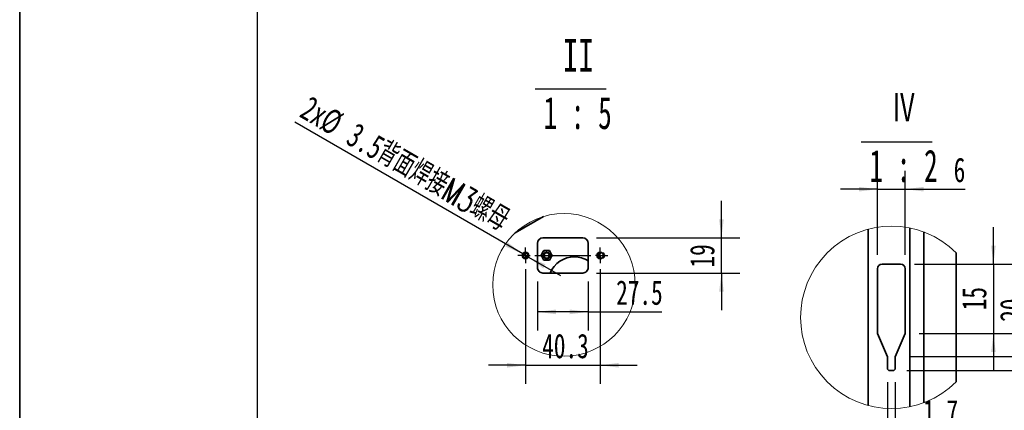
# Model space of a CAD drawing. Header units: millimetres. Extents: x 0 to 307, y 0 to 210.
# Tile 4 of 8: x 0 to 106, y 75 to 117. Entities that reach past the tile are written whole.
import ezdxf

# ---------------------------------------------------------------- set-up
doc = ezdxf.new("R2010")
doc.units = ezdxf.units.MM
doc.layers.add('图框', color=7, linetype='Continuous', lineweight=35)
doc.layers.add('尺寸标注', color=5, linetype='Continuous')
doc.styles.add('SLDTEXTSTYLE1', font='TXT', dxfattribs={"width": 0.7, "bigfont": 'bigfont'})
doc.styles.add('SLDTEXTSTYLE6', font='TXT', dxfattribs={"width": 0.7})
doc.styles.add('SLDTEXTSTYLE7', font='TXT', dxfattribs={"width": 0.62})
doc.dimstyles.new('SLDDIMSTYLE10', dxfattribs={"dimtxt": 2.821533, "dimasz": 2, "dimexe": 0, "dimexo": 0.0625, "dimgap": 0.705383, "dimtad": 2, "dimlfac": 2, "dimrnd": 1e-09, "dimzin": 12, "dimdsep": 46, "dimtxsty": 'SLDTEXTSTYLE6', "dimsah": 1, "dimcen": 0.09, "dimadec": 0, "dimazin": 3, "dimtfac": 1, "dimtmove": 0, "dimatfit": 0, "dimfxl": 0, "dimfrac": 2, "dimtolj": 1, "dimtzin": 12, "dimarcsym": 0})
doc.dimstyles.new('SLDDIMSTYLE6', dxfattribs={"dimtxt": 2.821533, "dimasz": 2, "dimexe": 0, "dimexo": 0.0625, "dimgap": 0.705383, "dimtad": 2, "dimlfac": 5, "dimrnd": 1e-09, "dimzin": 12, "dimdsep": 46, "dimtxsty": 'SLDTEXTSTYLE6', "dimsah": 1, "dimcen": 0, "dimadec": 0, "dimazin": 3, "dimtfac": 1, "dimtmove": 0, "dimatfit": 3, "dimfxl": 0, "dimfrac": 2, "dimtolj": 1, "dimtzin": 12, "dimarcsym": 0})
doc.dimstyles.new('SLDDIMSTYLE7', dxfattribs={"dimtxt": 2.821533, "dimasz": 2, "dimexe": 0, "dimexo": 0.0625, "dimgap": 0.705383, "dimtad": 2, "dimlfac": 5, "dimrnd": 1e-09, "dimzin": 12, "dimdsep": 46, "dimtxsty": 'SLDTEXTSTYLE6', "dimsah": 1, "dimcen": 0.09, "dimadec": 0, "dimazin": 3, "dimtfac": 1, "dimtofl": 0, "dimtmove": 0, "dimatfit": 3, "dimfxl": 0, "dimfrac": 2, "dimtolj": 1, "dimtzin": 12, "dimarcsym": 0})
doc.dimstyles.new('SLDDIMSTYLE8', dxfattribs={"dimtxt": 2.821533, "dimasz": 2, "dimexe": 0, "dimexo": 0.0625, "dimgap": 0.705383, "dimtad": 2, "dimlfac": 5, "dimrnd": 1e-09, "dimzin": 12, "dimdsep": 46, "dimtxsty": 'SLDTEXTSTYLE6', "dimsah": 1, "dimcen": 0.09, "dimadec": 0, "dimazin": 3, "dimtfac": 1, "dimtmove": 0, "dimatfit": 0, "dimfxl": 0, "dimfrac": 2, "dimtolj": 1, "dimtzin": 12, "dimarcsym": 0})

# ---------------------------------------------------------------- blocks, each defined once
blk = doc.blocks.new('_D_19')
at = {"layer": '尺寸标注'}
for p, q in [((54.41, 91.8), (29.75, 106.04)), ((54.41, 91.8), (55.02, 91.45)), ((55.02, 91.45), (58.48, 89.45))]:
    blk.add_line(p, q, dxfattribs=at)
for points in [[(54.41, 91.8), (52.8, 93.02), (52.55, 92.59)], [(55.02, 91.45), (56.62, 90.24), (56.87, 90.67)]]:
    blk.add_solid(points, dxfattribs=at)
at = {"layer": '尺寸标注', "char_height": 2.646, "attachment_point": 1, "rotation": 330}
for s, insert, style in [('2x', (31.45, 108.98), 'SLDTEXTSTYLE6'), ('%%c', (33.59, 107.74), 'SLDTEXTSTYLE6'), ('3.5', (36.46, 106.08), 'SLDTEXTSTYLE6'), ('背面焊接M3螺母', (39.67, 104.23), 'SLDTEXTSTYLE1')]:
    blk.add_mtext(s, dxfattribs=dict(at, insert=insert, style=style))
blk = doc.blocks.new('_D_20')
at = {"layer": '尺寸标注'}
for p, q in [((55.99, 88.83), (55.99, 83.53)), ((61.49, 88.83), (61.49, 83.53)), ((61.49, 85.53), (55.99, 85.53)), ((61.49, 85.53), (69.45, 85.53))]:
    blk.add_line(p, q, dxfattribs=at)
for points in [[(55.99, 85.53), (57.99, 85.28), (57.99, 85.78)], [(61.49, 85.53), (59.49, 85.78), (59.49, 85.28)]]:
    blk.add_solid(points, dxfattribs=at)
at = {"layer": '尺寸标注', "insert": (64.51, 88.94), "char_height": 2.646, "attachment_point": 1, "style": 'SLDTEXTSTYLE6'}
blk.add_mtext('27.5', dxfattribs=at)
blk = doc.blocks.new('_D_21')
at = {"layer": '尺寸标注'}
for p, q in [((75.9, 93.53), (75.9, 97.53)), ((62.39, 93.53), (77.9, 93.53)), ((75.9, 89.73), (75.9, 93.53)), ((62.39, 89.73), (77.9, 89.73)), ((75.9, 89.73), (75.9, 85.73))]:
    blk.add_line(p, q, dxfattribs=at)
for points in [[(75.9, 93.53), (76.15, 95.53), (75.65, 95.53)], [(75.9, 89.73), (75.65, 87.73), (76.15, 87.73)]]:
    blk.add_solid(points, dxfattribs=at)
at = {"layer": '尺寸标注', "insert": (72.49, 90.32), "char_height": 2.646, "attachment_point": 1, "rotation": 90, "style": 'SLDTEXTSTYLE6'}
blk.add_mtext('19', dxfattribs=at)
blk = doc.blocks.new('_D_22')
at = {"layer": '尺寸标注'}
for p, q in [((54.71, 90.13), (54.71, 77.76)), ((62.77, 90.13), (62.77, 77.76)), ((54.71, 79.76), (50.71, 79.76)), ((54.71, 79.76), (62.77, 79.76)), ((62.77, 79.76), (66.77, 79.76))]:
    blk.add_line(p, q, dxfattribs=at)
for points in [[(54.71, 79.76), (52.71, 80.01), (52.71, 79.51)], [(62.77, 79.76), (64.77, 79.51), (64.77, 80.01)]]:
    blk.add_solid(points, dxfattribs=at)
at = {"layer": '尺寸标注', "insert": (56.51, 83.17), "char_height": 2.646, "attachment_point": 1, "style": 'SLDTEXTSTYLE6'}
blk.add_mtext('40.3', dxfattribs=at)
blk = doc.blocks.new('SW_NOTE_0_6')
at = {"layer": '尺寸标注', "color": 0}
blk.add_line((-3.35, -0.86), (4.32, -0.86), dxfattribs=at)
at = {"layer": '尺寸标注', "color": 0, "char_height": 3.5, "attachment_point": 2}
for s, insert, style in [('II', (1.31, 4.51), 'SLDTEXTSTYLE6'), ('1 : 5', (1.24, -1.7), 'SLDTEXTSTYLE7')]:
    blk.add_mtext(s, dxfattribs=dict(at, insert=insert, style=style))
blk = doc.blocks.new('SW_CENTERMARKSYMBOL_8')
at = {"layer": '尺寸标注', "color": 0}
for p, q in [((-0.5, 0), (-0.85, 0)), ((0, 0), (-0.5, 0)), ((0, 0.5), (0, 0.85)), ((0, 0), (0, 0.5)), ((0, 0), (0, -0.5)), ((0, 0), (0.5, 0)), ((1, 0), (7.06, 0)), ((8.06, 0), (7.56, 0)), ((8.06, 0.5), (8.06, 0.85)), ((8.06, 0), (8.06, 0.5)), ((8.06, 0), (8.06, -0.5)), ((8.06, 0), (8.56, 0)), ((8.56, 0), (8.91, 0)), ((0, -0.5), (0, -0.85)), ((8.06, -0.5), (8.06, -0.85))]:
    blk.add_line(p, q, dxfattribs=at)
blk = doc.blocks.new('_D_26')
at = {"layer": '尺寸标注'}
for p, q in [((92.78, 91.69), (92.78, 100.79)), ((95.78, 91.69), (95.78, 100.79)), ((92.78, 98.79), (88.78, 98.79)), ((92.78, 98.79), (95.78, 98.79)), ((95.78, 98.79), (102.25, 98.79))]:
    blk.add_line(p, q, dxfattribs=at)
for points in [[(92.78, 98.79), (90.78, 99.04), (90.78, 98.54)], [(95.78, 98.79), (97.78, 98.54), (97.78, 99.04)]]:
    blk.add_solid(points, dxfattribs=at)
at = {"layer": '尺寸标注', "insert": (101.02, 102.2), "char_height": 2.65, "attachment_point": 1, "style": 'SLDTEXTSTYLE6'}
blk.add_mtext('6', dxfattribs=at)
blk = doc.blocks.new('_D_27')
at = {"layer": '尺寸标注'}
for p, q in [((105.32, 90.69), (105.32, 94.69)), ((96.78, 90.69), (107.32, 90.69)), ((105.32, 90.69), (105.32, 83.19)), ((97.28, 83.19), (107.32, 83.19)), ((105.32, 83.19), (105.32, 79.19))]:
    blk.add_line(p, q, dxfattribs=at)
for points in [[(105.32, 90.69), (105.57, 92.69), (105.07, 92.69)], [(105.32, 83.19), (105.07, 81.19), (105.57, 81.19)]]:
    blk.add_solid(points, dxfattribs=at)
at = {"layer": '尺寸标注', "insert": (101.91, 85.7), "char_height": 2.646, "attachment_point": 1, "rotation": 90, "style": 'SLDTEXTSTYLE6'}
blk.add_mtext('15', dxfattribs=at)
blk = doc.blocks.new('_D_28')
at = {"layer": '尺寸标注'}
for p, q in [((109.44, 90.69), (109.44, 94.69)), ((96.78, 90.69), (111.44, 90.69)), ((109.44, 90.69), (109.44, 80.69)), ((96.21, 80.69), (111.44, 80.69)), ((109.44, 80.69), (109.44, 76.69))]:
    blk.add_line(p, q, dxfattribs=at)
for points in [[(109.44, 90.69), (109.69, 92.69), (109.19, 92.69)], [(109.44, 80.69), (109.19, 78.69), (109.69, 78.69)]]:
    blk.add_solid(points, dxfattribs=at)
at = {"layer": '尺寸标注', "insert": (106.03, 84.45), "char_height": 2.646, "attachment_point": 1, "rotation": 90, "style": 'SLDTEXTSTYLE6'}
blk.add_mtext('20', dxfattribs=at)
blk = doc.blocks.new('_D_29')
at = {"layer": '尺寸标注'}
for p, q in [((96.78, 90.69), (115.84, 90.69)), ((113.84, 90.69), (113.84, 79.19)), ((95.96, 79.19), (115.84, 79.19))]:
    blk.add_line(p, q, dxfattribs=at)
for points in [[(113.84, 90.69), (113.59, 88.69), (114.09, 88.69)], [(113.84, 79.19), (114.09, 81.19), (113.59, 81.19)]]:
    blk.add_solid(points, dxfattribs=at)
at = {"layer": '尺寸标注', "insert": (110.43, 83.99), "char_height": 2.646, "attachment_point": 1, "rotation": 90, "style": 'SLDTEXTSTYLE6'}
blk.add_mtext('23', dxfattribs=at)
blk = doc.blocks.new('_D_30')
at = {"layer": '尺寸标注'}
for p, q in [((93.86, 77.94), (93.86, 70.61)), ((94.71, 77.94), (94.71, 70.61)), ((93.86, 72.61), (89.86, 72.61)), ((93.86, 72.61), (94.71, 72.61)), ((94.71, 72.61), (101.44, 72.61))]:
    blk.add_line(p, q, dxfattribs=at)
for points in [[(93.86, 72.61), (91.86, 72.86), (91.86, 72.36)], [(94.71, 72.61), (96.71, 72.36), (96.71, 72.86)]]:
    blk.add_solid(points, dxfattribs=at)
at = {"layer": '尺寸标注', "insert": (97.73, 76.02), "char_height": 2.646, "attachment_point": 1, "style": 'SLDTEXTSTYLE6'}
blk.add_mtext('1.7', dxfattribs=at)
blk = doc.blocks.new('SW_NOTE_0_10')
at = {"layer": '尺寸标注', "color": 0}
blk.add_line((-2.3, -0.86), (5.37, -0.86), dxfattribs=at)
at = {"layer": '尺寸标注', "color": 0, "char_height": 3.5, "attachment_point": 2}
for s, insert, style in [('Ⅳ', (2.3, 4.51), 'SLDTEXTSTYLE1'), ('1 : 2', (2.29, -1.7), 'SLDTEXTSTYLE7')]:
    blk.add_mtext(s, dxfattribs=dict(at, insert=insert, style=style))

msp = doc.modelspace()

# ---------------------------------------------------------------- linework, layer by layer
at = {"color": 7, "linetype": 'Continuous', "lineweight": 35}
for p, q in [((53.58120804, 94.05694869), (56.65751664, 95.83305535)), ((91.78223547, 94.45914428), (91.78223547, 75.40980528)), ((96.28222969, 94.5938694), (96.28222969, 75.27508388)), ((97.78223273, 94.1629837), (97.78223273, 77.18567352)), ((55.99390572, 92.9280844), (55.99390572, 90.32808509)), ((60.89390577, 93.52808562), (56.59390581, 93.52808562)), ((61.49390569, 90.32808509), (61.49390569, 92.9280844)), ((56.45386098, 91.7322543), (56.39291038, 91.62571993)), ((56.39291038, 91.62571993), (56.45469712, 91.51966837)), ((56.45386098, 91.7322543), (56.63041012, 92.04084542)), ((56.69136071, 92.14737978), (56.63041012, 92.04084542)), ((56.81409804, 92.14786258), (56.69136071, 92.14737978)), ((56.81409804, 92.14786258), (57.16961879, 92.14926031)), ((57.29235602, 92.14974311), (57.16961879, 92.14926031)), ((57.35414285, 92.04369154), (57.29235602, 92.14974311)), ((57.35414285, 92.04369154), (57.53311436, 91.73650113)), ((57.5949011, 91.63044956), (57.53311436, 91.73650113)), ((57.5339506, 91.52391222), (57.5949011, 91.63044956)), ((101.28223237, 91.91126178), (101.28223237, 77.95768778)), ((56.63366863, 91.21247795), (56.45469712, 91.51966837)), ((56.63366863, 91.21247795), (56.69545555, 91.10642639)), ((56.69545555, 91.10642639), (56.81819269, 91.10690918)), ((57.17371354, 91.10830691), (56.81819269, 91.10690918)), ((57.17371354, 91.10830691), (57.29645086, 91.10878971)), ((57.29645086, 91.10878971), (57.35740136, 91.21532407)), ((57.5339506, 91.52391222), (57.35740136, 91.21532407)), ((93.28223106, 90.68567107), (95.28223512, 90.68567107)), ((56.59390581, 89.72808388), (60.89390577, 89.72808388)), ((92.78223005, 83.18567078), (92.78223005, 90.18567006)), ((95.78223613, 90.18567006), (95.78223613, 83.18567078)), ((93.85722962, 80.68567316), (92.78223005, 83.18567078)), ((95.78223613, 83.18567078), (94.70723656, 80.68567316)), ((93.85722962, 79.43567435), (93.85722962, 80.68567316)), ((94.70723656, 80.68567316), (94.70723656, 79.43567435)), ((94.45723233, 79.18567012), (94.10723385, 79.18567012)), ((97.78223273, 77.18567352), (97.78223273, 75.70596586))]:
    msp.add_line(p, q, dxfattribs=at)
at = {"color": 7, "linetype": 'Continuous', "lineweight": 18}
msp.add_circle((58.87187983, 88.4455719), 7.71233403, dxfattribs=at)
at = {"color": 7, "linetype": 'Continuous', "lineweight": 35}
for centre, radius in [((54.71390477, 91.6280837), 0.35000034), ((54.71390509, 91.62808444), 0.27713477), ((54.71390517, 91.62808503), 0.24589963), ((56.99390529, 91.62808456), 0.35928577), ((56.99390471, 91.62808519), 0.29999927), ((62.77390554, 91.62808334), 0.35000027)]:
    msp.add_circle(centre, radius, dxfattribs=at)
at = {"color": 7, "linetype": 'Continuous', "lineweight": 18}
for centre, radius, start, end in [((94.31940218, 84.93447478), 9.85680278, 45.057366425, 314.942633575), ((62.99391077, 91.62807373), 0.30000186, 254.9910357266, 194.9976796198)]:
    msp.add_arc(centre, radius, start, end, dxfattribs=at)
at = {"color": 7, "linetype": 'Continuous', "lineweight": 35}
for centre, radius, start, end in [((56.59390979, 92.92808155), 0.60000407, 90.0003794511, 179.9997272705), ((60.89390161, 92.92808155), 0.60000407, 0.0002727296, 89.9996027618), ((54.71390562, 91.62808326), 0.27713436, 88.7294755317, 271.2705244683), ((54.71390525, 91.62808475), 0.2458993, 97.2386576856, 262.7613423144), ((54.93391558, 91.62807403), 0.35001296, 108.3187068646, 127.6633203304), ((56.99389719, 91.62808375), 0.54999146, 169.0820001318, 191.3687082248), ((56.99389031, 91.62810827), 0.54997255, 109.0814143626, 131.3690105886), ((56.9939432, 91.62814672), 0.54992844, 49.0808298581, 71.3702292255), ((56.99389628, 91.62808397), 0.55000947, 349.082233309, 11.3685189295), ((62.77390534, 91.62808326), 0.27713436, 88.7294755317, 271.2705244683), ((62.77390491, 91.62808475), 0.24589924, 97.2385591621, 262.7614408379), ((62.99390423, 91.62808475), 0.35928411, 137.7507574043, 222.2492425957), ((62.99390641, 91.62808475), 0.30000053, 96.918465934, 263.081534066), ((62.99391755, 91.62806905), 0.35001828, 108.3187427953, 127.6631140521), ((54.93392579, 91.62812965), 0.35004862, 232.3390727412, 251.6814640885), ((56.9938695, 91.62802491), 0.54993085, 229.0808792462, 251.3701798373), ((56.99392195, 91.62805974), 0.54997092, 289.0813977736, 311.3690524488), ((59.99391016, 88.62807944), 2.85000575, 90.0000873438, 157.2962953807), ((59.99390988, 88.62810581), 2.84997938, 58.2429787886, 90.0000818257), ((62.99393027, 91.62813934), 0.35005919, 232.33942544, 251.6812817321), ((93.28223689, 90.18566424), 0.50000684, 90.0006674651, 179.9993325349), ((95.28222929, 90.18566424), 0.50000684, 0.0006674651, 89.9993325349), ((56.5939047, 90.32808286), 0.59999898, 179.9997869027, 270.0001063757), ((60.8939067, 90.32808286), 0.59999898, 269.9999114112, 0.0002130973), ((94.10723304, 79.43567354), 0.25000342, 179.9998136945, 270.0001863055), ((94.45723314, 79.43567354), 0.25000342, 269.9998136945, 0.0001863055)]:
    msp.add_arc(centre, radius, start, end, dxfattribs=at)
for points, knots in [([(54.72005052, 91.90514949), (54.71358131, 91.8999714), (54.70061398, 91.88959209), (54.68882761, 91.87788886), (54.6829213, 91.87202421)], [0, 0, 0, 0, 0.4988857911, 1, 1, 1, 1]), ([(62.78005024, 91.90514949), (62.77358116, 91.89997138), (62.76061404, 91.88959198), (62.74882772, 91.87788885), (62.74292139, 91.87202421)], [0, 0, 0, 0, 0.498882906, 1, 1, 1, 1]), ([(54.6829213, 91.38414529), (54.6888138, 91.37829424), (54.70060045, 91.36659051), (54.71356656, 91.35620867), (54.72005052, 91.35101703)], [0, 0, 0, 0, 0.49993017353, 1, 1, 1, 1]), ([(62.74292139, 91.38414529), (62.74881391, 91.37829426), (62.76060051, 91.36659062), (62.77356642, 91.35620869), (62.78005024, 91.35101703)], [0, 0, 0, 0, 0.4999330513, 1, 1, 1, 1])]:
    msp.add_open_spline(points, degree=3, knots=knots, dxfattribs=at)
at = {"layer": '图框'}
msp.add_line((-0.00657264, -0.00062014), (-0.00657264, 209.99937986), dxfattribs=at)
at = {"layer": '图框', "linetype": 'Continuous', "lineweight": 25}
msp.add_line((25.72619106, 6.43002782), (25.72619106, 205.43002782), dxfattribs=at)

# ---------------------------------------------------------------- block references
at = {"layer": '尺寸标注'}
for name, p in [('SW_NOTE_0_6', (59.10838849, 110.4918019)), ('SW_NOTE_0_10', (93.31252449, 104.76934016)), ('SW_CENTERMARKSYMBOL_8', (54.71390566, 91.62808326))]:
    msp.add_blockref(name, p, dxfattribs=at)

# ---------------------------------------------------------------- dimensions: what is measured, and where the dimension line sits
dim = msp.add_diameter_dim_2p(p1=(54.41079688, 91.80308426), p2=(55.01701466, 91.45308426), text='2x<>背面焊接M3螺母', dimstyle='SLDDIMSTYLE6', dxfattribs=at)
dim.commit()
dim.dimension.update_dxf_attribs({"geometry": '_D_19', "text_midpoint": (41.26130555, 99.39496239), "dimtype": 163})
for base, p1, p2, dimstyle, picture, middle in [((95.78223297, 98.78628075), (92.78223297, 90.18567078), (95.78223297, 90.18567078), 'SLDDIMSTYLE10', '_D_26', (101.63431622, 98.78628075)), ((62.77390577, 79.75686349), (54.71390577, 91.62808426), (62.77390577, 91.62808426), 'SLDDIMSTYLE8', '_D_22', (58.98133606, 79.75686349)), ((55.99390577, 85.53099806), (61.49390577, 90.32808426), (55.99390577, 90.32808426), 'SLDDIMSTYLE7', '_D_20', (66.98369753, 85.53099806)), ((94.70723297, 72.60930884), (93.85723297, 79.43567078), (94.70723297, 79.43567078), 'SLDDIMSTYLE10', '_D_30', (99.58346481, 72.60930884))]:
    dim = msp.add_linear_dim(base=base, p1=p1, p2=p2, dimstyle=dimstyle, dxfattribs=at)
    dim.commit()
    dim.dimension.update_dxf_attribs({"geometry": picture, "text_midpoint": middle, "dimtype": 160})
for base, p1, p2, dimstyle, picture, middle in [((75.89835596, 93.52808426), (60.89390577, 89.72808426), (60.89390577, 93.52808426), 'SLDDIMSTYLE8', '_D_21', (75.89835596, 91.55246818)), ((109.4395518, 80.68567078), (95.28223297, 90.68567078), (94.70723297, 80.68567078), 'SLDDIMSTYLE10', '_D_28', (109.4395518, 85.68567078)), ((105.32177235, 83.18567078), (95.28223297, 90.68567078), (95.78223297, 83.18567078), 'SLDDIMSTYLE10', '_D_27', (105.32177235, 86.93567078)), ((113.84079229, 79.18567078), (95.28223297, 90.68567078), (94.45723297, 79.18567078), 'SLDDIMSTYLE10', '_D_29', (113.84079229, 85.22053326))]:
    dim = msp.add_linear_dim(base=base, p1=p1, p2=p2, angle=90, dimstyle=dimstyle, dxfattribs=at)
    dim.commit()
    dim.dimension.update_dxf_attribs({"geometry": picture, "text_midpoint": middle, "dimtype": 160})

doc.saveas('drawing.dxf')
